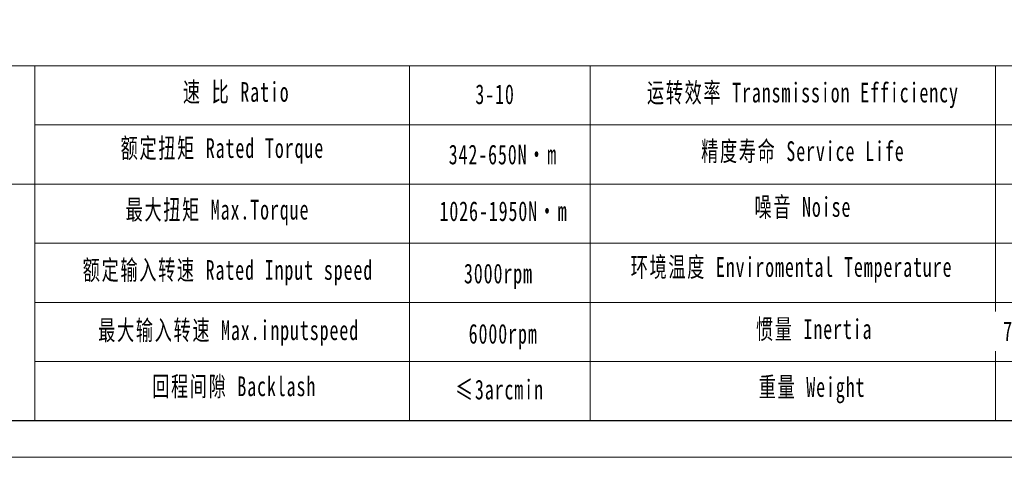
# Model space of a CAD drawing. Header units: millimetres. Extents: x 0 to 876, y 0 to 619.
# Tile 2 of 5: x 149 to 426, y 0 to 124. Entities that reach past the tile are written whole.
import ezdxf

# ---------------------------------------------------------------- set-up
doc = ezdxf.new("R2010")
doc.units = ezdxf.units.MM
doc.header["$LTSCALE"] = 2
doc.layers.get('0').update_dxf_attribs({"lineweight": 18})
doc.layers.add('图框_外框线', color=7, linetype='Continuous', lineweight=18)
doc.styles.add('标准', font='txt', dxfattribs={"width": 0.667})

msp = doc.modelspace()

# ---------------------------------------------------------------- linework, layer by layer
for p, q in [((152.92, 110.54), (152.92, 10.41)), ((258.61, 110.54), (258.61, 10.41))]:
    msp.add_line(p, q)
at = {"layer": '图框_外框线'}
for p, q in [((77.38, 110.54), (865.58, 110.54)), ((309.53, 110.54), (309.53, 10.44)), ((423.84, 110.54), (423.84, 10.43)), ((152.92, 93.84), (595.9, 93.84)), ((77.38, 77.14), (865.58, 77.14)), ((152.92, 60.43), (865.58, 60.43)), ((152.92, 43.73), (865.58, 43.73)), ((152.92, 27.02), (865.58, 27.02))]:
    msp.add_line(p, q, dxfattribs=at)
at = {"layer": '图框_外框线', "color": 3}
msp.add_lwpolyline([(0, 0), (876.01, 0), (876.01, 619.46), (0, 619.46)], close=True, dxfattribs=at)
at = {"layer": '图框_外框线', "color": 3, "lineweight": 25}
msp.add_lwpolyline([(52.14, 10.43), (865.58, 10.43), (865.58, 609.04), (52.14, 609.04)], close=True, dxfattribs=at)

# ---------------------------------------------------------------- texts
at = {"layer": '图框_外框线', "color": 1, "char_height": 5.5681, "attachment_point": 2, "style": '标准'}
for s, insert, width in [('\\T1.1;速 比 Ratio', (209.72, 105.95), 45.4967), ('\\T1.1;运转效率 Transmission Efficiency', (369.51, 105.78), 94.6222), ('\\pxqc;{\\T1.1;3-10 }', (282.7, 105.31), 23.6745), ('\\T1.1;额定扭矩 Rated Torque', (205.81, 90.11), 98.8606), ('\\T1.1;精度寿命 Service Life', (369.51, 89.23), 74.2717), ('{\\T1.1;342-650N·m}', (284.91, 88.29), 46.1187), ('\\T1.1;最大扭矩 Max.Torque', (204.44, 72.71), 65.7262), ('{\\T1.1;1026-1950N·m}', (285.1, 72.29), 55.3775), ('\\T1.1;噪音 Noise', (369.51, 73.48), 49.1329), ('\\T1.1;额定输入转速 Rated Input speed', (207.38, 55.69), 87.3825), ('\\T1.1;3000rpm', (283.66, 54.68), 38.3666), ('\\T1.1;最大输入转速 Max.inputspeed ', (207.57, 38.68), 87.8873), ('\\T1.1;6000rpm', (284.99, 37.68), 121.7516), ('\\T1.1;回程间隙 Backlash', (209.14, 22.84), 71.2628), ('{\\T1.1;≤3arcmin }', (283.97, 21.92), 42.8327), ('\\T1.1;重量 Weight', (372.1, 22.64), 43.2967)]:
    msp.add_mtext(s, dxfattribs=dict(at, insert=insert, width=width))

# ---------------------------------------------------------------- next in the draw order: texts
at = {"layer": '图框_外框线', "color": 1, "insert": (446.58, 38.38), "char_height": 5.5681, "width": 109.4283, "attachment_point": 2, "style": '标准', "bg_fill": 2}
msp.add_mtext('{\\T1.1;7.03-9.21kg.cm²}', dxfattribs=at)

# ---------------------------------------------------------------- next in the draw order: texts
at = {"layer": '图框_外框线', "color": 1, "char_height": 5.5681, "attachment_point": 2, "style": '标准'}
for s, insert, width in [('{\\T1.1;环境温度 Enviromental Temperature}', (366.32, 56.53), 109.4283), ('\\T1.1;惯量 Inertia', (372.7, 38.99), 50.3039)]:
    msp.add_mtext(s, dxfattribs=dict(at, insert=insert, width=width))

doc.saveas('drawing.dxf')
